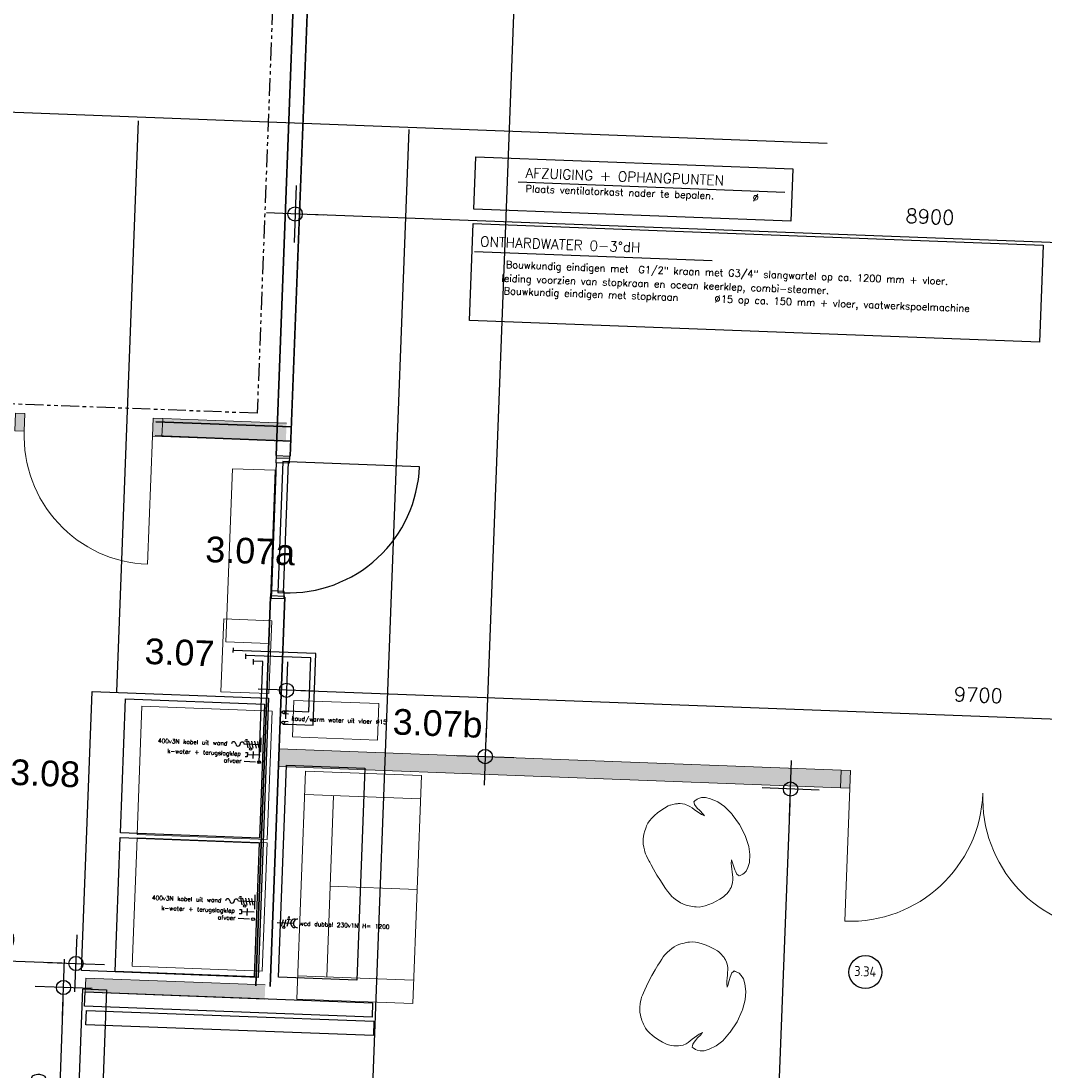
# Model space of a CAD drawing. Header units: millimetres. Extents: x 119024465 to 119292677, y 483022511 to 483148062.
# Tile 136 of 162: x 119230181 to 119237355, y 483058346 to 483065709. Entities that reach past the tile are written whole.
import ezdxf

# ---------------------------------------------------------------- set-up
doc = ezdxf.new("R2010")
doc.units = ezdxf.units.MM
doc.header["$LTSCALE"] = 100
for name, pattern in [('B0703', [468.700004, 312.5, -156.200004]), ('CONTINUA', [0]), ('PHANTOM', [2.5, 1.25, -0.25, 0.25, -0.25, 0.25, -0.25])]:
    doc.linetypes.add(name, pattern=pattern)
doc.layers.get('Defpoints').update_dxf_attribs({"linetype": 'CONTINUOUS'})
doc.layers.add('(22) Binnenwanden', color=1, linetype='CONTINUOUS', lineweight=0)
for name, color, linetype in [('01---0-_MAATVOERING', 1, 'CONTINUOUS'), ('02---0-_2MMTEKST', 2, 'CONTINUOUS'), ('04---0-_5MMTEKST', 4, 'CONTINUOUS'), ('12', 4, 'CONTINUOUS'), ('200-2D', 1, 'CONTINUOUS'), ('200-3D', 1, 'CONTINUOUS'), ('204 tekst fdstp', 255, 'CONTINUOUS'), ('2D_PLAN', 7, 'CONTINUOUS'), ('450-2D', 6, 'CONTINUA'), ('63---0--LICHTINST', 7, 'CONTINUOUS'), ('AL31----', 5, 'CONTINUOUS'), ('fdstp techniek', 254, 'CONTINUOUS'), ('INS', 7, 'CONTINUOUS'), ('LAYER22', 12, 'CONTINUOUS'), ('LAYER32', 7, 'CONTINUOUS'), ('M-119--MATEN', 1, 'CONTINUOUS'), ('New_0', 7, 'CONTINUOUS'), ('New_22 Binnenwanden', 7, 'CONTINUOUS'), ('New_22 Binnenwanden Deuren', 7, 'CONTINUOUS'), ('New_22 Binnenwanden Doorsnede-arcering', 7, 'CONTINUOUS'), ('New_82 Losse inrichting.LOSSE INRICHTING', 7, 'CONTINUOUS')]:
    doc.layers.add(name, color=color, linetype=linetype)
doc.styles.add('BURO-012', font='iso.shx', dxfattribs={"height": 1.2})
doc.styles.add('fdstp-1-30', font='txt.shx', dxfattribs={"height": 30, "bigfont": 'gbcbig.shx'})
doc.styles.add('GENERATED_STYLE_1', font='arial.ttf')
doc.styles.add('ROMANS', font='ROMANS.SHX')
doc.dimstyles.new('DIM-100', dxfattribs={"dimscale": 100, "dimtxt": 1, "dimasz": 1, "dimexe": 3, "dimexo": 3, "dimgap": 1, "dimtad": 1, "dimdec": 0, "dimrnd": 1, "dimzin": 0, "dimdsep": 46, "dimtxsty": 'ROMANS', "dimblk1": 'DOT1', "dimblk2": 'DOT1', "dimsah": 1, "dimcen": -3, "dimdle": 1, "dimse1": 1, "dimse2": 1, "dimclrd": 1, "dimclre": 1, "dimclrt": 2, "dimadec": 0, "dimazin": 0, "dimtfac": 0.75, "dimtdec": 0, "dimtix": 1, "dimtmove": 1, "dimatfit": 3, "dimldrblk": 'DOT1', "dimfxl": 1, "dimtvp": 1, "dimtolj": 1, "dimtzin": 0, "dimarcsym": 0})

# ---------------------------------------------------------------- blocks, each defined once
blk = doc.blocks.new('32-PPRAS')
at = {"layer": 'LAYER32', "color": 2, "linetype": 'Continuous'}
blk.add_lwpolyline([(0, 90), (-50, 90), (-50, 0), (0, 0)], close=True, dxfattribs=at)
blk = doc.blocks.new('32-PPLAS')
at = {"layer": 'LAYER32', "color": 2, "linetype": 'Continuous'}
blk.add_lwpolyline([(0, 90), (50, 90), (50, 0), (0, 0)], close=True, dxfattribs=at)
blk = doc.blocks.new('deur90')
at = {"layer": 'LAYER22', "color": 2, "linetype": 'Continuous'}
for points in [[(-227.4, 1169.9), (-327.4, 1169.9)], [(-327.4, 199.9), (-227.4, 199.9)]]:
    blk.add_lwpolyline(points, dxfattribs=at)
at = {"layer": 'LAYER32', "color": 1, "linetype": 'Continuous'}
blk.add_lwpolyline([(-317.4, 225.4, -0.414214), (-1236.8, 1144.9), (-317.4, 1144.9)], format="xyb", dxfattribs=at)
for points in [[(-317.4, 224.9), (-317.4, 1144.9), (-277.4, 1144.9), (-277.4, 224.9), (-317.4, 224.9), (-317.4, 1144.9)], [(-232.4, 1134.9), (-232.4, 234.9)]]:
    blk.add_lwpolyline(points, dxfattribs=at)
at = {"layer": 'LAYER32', "yscale": -1, "rotation": 270.0000006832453}
for name, p in [('32-PPLAS', (-232.4, 1184.9)), ('32-PPRAS', (-232.4, 184.9))]:
    blk.add_blockref(name, p, dxfattribs=at)
blk = doc.blocks.new('water k-w vloer L')
at = {"layer": '01---0-_MAATVOERING'}
for centre in [(4.3, 38.9), (4.3, -34.6)]:
    blk.add_circle(centre, 9.98, dxfattribs=at)
at = {"layer": 'INS', "color": 4}
for p, q in [((4.3, 48.9), (39.2, 48.9)), ((4.3, 29), (39.2, 29)), ((4.3, -24.6), (39.2, -24.6)), ((4.3, -44.5), (39.2, -44.5))]:
    blk.add_line(p, q, dxfattribs=at)
at = {"layer": 'fdstp techniek', "insert": (62.3, 12.1), "char_height": 30, "width": 853.531, "attachment_point": 1, "style": 'fdstp-1-30'}
blk.add_mtext('koud/warm water uit vloer %%C15', dxfattribs=at)
blk = doc.blocks.new('steamer R')
at = {"layer": '01---0-_MAATVOERING'}
blk.add_line((1.1, 92.1), (1.1, -7.7), dxfattribs=at)
at = {"layer": '04---0-_5MMTEKST'}
for p, q in [((1.1, 42), (-113.7, 42)), ((0.6, -29.8), (-89.2, -29.8))]:
    blk.add_line(p, q, dxfattribs=at)
for points in [[(-104.2, -14.8), (-89.2, -14.8), (-89.2, -44.8), (-104.2, -44.8)], [(-49.3, -4.9), (-49.3, -54.8)]]:
    blk.add_lwpolyline(points, dxfattribs=at)
blk.add_circle((-5.8, -79.3), 9.98, dxfattribs=at)
at = {"layer": 'fdstp techniek'}
blk.add_line((-31.3, -79.5), (-110.6, -79.5), dxfattribs=at)
at = {"layer": 'INS'}
for p, q in [((-107, 76.1), (-93.4, 76.1)), ((-112.7, 66.1), (-87.7, 66.1)), ((-100.2, 66.1), (-87.3, 17.9)), ((-69.8, 17.9), (-82.7, 66.1)), ((-49.9, 17.9), (-62.8, 66.1)), ((-42.8, 66.1), (-29.9, 17.9)), ((-22.8, 66.1), (-9.9, 17.9))]:
    blk.add_line(p, q, dxfattribs=at)
blk.add_circle((-67.9, 10.7), 7.49, dxfattribs=at)
at = {"layer": 'INS', "color": 4}
for centre, start, end in [((-188.6, 42), 0, 180), ((-158.6, 42), 180, 0), ((-128.7, 42), 0, 180)]:
    blk.add_arc(centre, 15, start, end, dxfattribs=at)
at = {"layer": 'fdstp techniek', "char_height": 30, "attachment_point": 3, "style": 'fdstp-1-30'}
for s, insert, width in [('400v3N kabel uit wand', (-232.4, 59.5), 590.251), ('k-water + terugslagklep', (-135.9, -10.1), 684.267), ('afvoer', (-128.6, -60.7), 366.25)]:
    blk.add_mtext(s, dxfattribs=dict(at, insert=insert, width=width))
blk = doc.blocks.new('DOT1')
at = {"layer": 'M-119--MATEN', "linetype": 'ByBlock'}
for p, q in [((0, -2), (0, 2)), ((-2, 0), (2, 0))]:
    blk.add_line(p, q, dxfattribs=at)
blk.add_circle((0, 0), 0.5, dxfattribs=at)
blk = doc.blocks.new('*D431')
at = {"layer": '12', "color": 1, "lineweight": -2, "transparency": 16777216}
blk.add_line((119230475.2, 483058830.9), (119230424, 483057481.9), dxfattribs=at)
at = {"layer": 'Defpoints', "color": 0, "transparency": 16777216}
for p in [(119230622.3, 483058925.4), (119230420.3, 483057381.9), (119230563.6, 483057376.5)]:
    blk.add_point(p, dxfattribs=at)
at = {"layer": '12', "color": 1, "lineweight": -2, "transparency": 16777216, "xscale": 100, "yscale": 100, "zscale": 100}
for p, rotation in [((119230479, 483058930.8), 87.82789999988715), ((119230420.3, 483057381.9), 267.8278999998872)]:
    blk.add_blockref('DOT1', p, dxfattribs=dict(at, rotation=rotation))
at = {"layer": '12', "color": 2, "transparency": 16777216, "insert": (119230299.7, 483058162.1), "char_height": 100, "attachment_point": 5, "rotation": 87.8279, "style": 'ROMANS'}
blk.add_mtext('\\A1;1550', dxfattribs=at)
blk = doc.blocks.new('*D432')
at = {"layer": '12', "color": 1, "lineweight": -2, "transparency": 16777216}
blk.add_line((119229466.9, 483059141.2), (119230466.1, 483059103.3), dxfattribs=at)
at = {"layer": 'Defpoints', "color": 0, "transparency": 16777216}
for p in [(119229372.7, 483059297.7), (119230571.9, 483059252.3), (119230566.1, 483059099.5)]:
    blk.add_point(p, dxfattribs=at)
at = {"layer": '12', "color": 1, "lineweight": -2, "transparency": 16777216, "xscale": 100, "yscale": 100, "zscale": 100}
for p, rotation in [((119229366.9, 483059145), 177.8278999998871), ((119230566.1, 483059099.5), 357.8278999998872)]:
    blk.add_blockref('DOT1', p, dxfattribs=dict(at, rotation=rotation))
at = {"layer": '12', "color": 2, "transparency": 16777216, "insert": (119229972.2, 483059272.1), "char_height": 100, "attachment_point": 5, "rotation": 357.8279, "style": 'ROMANS'}
blk.add_mtext('\\A1;1200', dxfattribs=at)
blk = doc.blocks.new('2WCD220')
at = {"layer": '04---0-_5MMTEKST'}
blk.add_line((0, 0), (0, 230), dxfattribs=at)
for centre in [(0, 290), (0, 250)]:
    blk.add_arc(centre, 60, 180, 0, dxfattribs=at)
at = {"layer": '63---0--LICHTINST'}
for p, q in [((-88, 170), (-88, 156)), ((-68, 176), (-68, 149)), ((-48, 188), (-48, 138)), ((-48, 163), (48, 137)), ((48, 102), (-48, 128)), ((48, 62), (-48, 88))]:
    blk.add_line(p, q, dxfattribs=at)
blk.add_circle((63, 98), 15, dxfattribs=at)
blk = doc.blocks.new('wcd dubbel 230v L')
at = {"layer": '02---0-_2MMTEKST', "xscale": 0.4990940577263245, "yscale": 0.4990940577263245, "zscale": 0.4990940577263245, "rotation": 270}
blk.add_blockref('2WCD220', (-51.1, -0.6), dxfattribs=at)
at = {"layer": 'fdstp techniek', "insert": (107.8, 14.5), "char_height": 30, "width": 740.354, "attachment_point": 1, "style": 'fdstp-1-30'}
blk.add_mtext('wcd dubbel 230v1N H= 1200', dxfattribs=at)
blk = doc.blocks.new('*D450')
at = {"layer": '12', "color": 1, "lineweight": -2, "transparency": 16777216}
blk.add_line((119235337.1, 483053977.2), (119235574, 483060222.7), dxfattribs=at)
at = {"layer": 'Defpoints', "color": 0, "transparency": 16777216}
for p in [(119235577.8, 483060322.6), (119235584.8, 483060322.3), (119235340.3, 483053877)]:
    blk.add_point(p, dxfattribs=at)
at = {"layer": '12', "color": 1, "lineweight": -2, "transparency": 16777216, "xscale": 100, "yscale": 100, "zscale": 100}
for p, rotation in [((119235577.8, 483060322.6), 87.82789999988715), ((119235333.3, 483053877.2), 267.8278999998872)]:
    blk.add_blockref('DOT1', p, dxfattribs=dict(at, rotation=rotation))
at = {"layer": '12', "color": 2, "transparency": 16777216, "insert": (119235305.7, 483057105.6), "char_height": 100, "attachment_point": 5, "rotation": 87.8279, "style": 'ROMANS'}
blk.add_mtext('\\A1;6450', dxfattribs=at)
blk = doc.blocks.new('*D451')
at = {"layer": '12', "color": 1, "lineweight": -2, "transparency": 16777216}
blk.add_line((119241635.9, 483060651.8), (119232142.7, 483061011.8), dxfattribs=at)
at = {"layer": 'Defpoints', "color": 0, "transparency": 16777216}
for p in [(119232045.7, 483061093.9), (119232042.8, 483061015.6), (119241738.8, 483060726.2)]:
    blk.add_point(p, dxfattribs=at)
at = {"layer": '12', "color": 1, "lineweight": -2, "transparency": 16777216, "xscale": 100, "yscale": 100, "zscale": 100}
for p, rotation in [((119232042.8, 483061015.6), 177.8278999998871), ((119241735.8, 483060648), 357.8278999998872)]:
    blk.add_blockref('DOT1', p, dxfattribs=dict(at, rotation=rotation))
at = {"layer": '12', "color": 2, "transparency": 16777216, "insert": (119236895, 483060981.7), "char_height": 100, "attachment_point": 5, "rotation": 357.8279, "style": 'ROMANS'}
blk.add_mtext('\\A1;9700', dxfattribs=at)
blk = doc.blocks.new('*D452')
at = {"layer": '12', "color": 1, "lineweight": -2, "transparency": 16777216}
blk.add_line((119233953.7, 483074190.6), (119233440.2, 483060650.5), dxfattribs=at)
at = {"layer": 'Defpoints', "color": 0, "transparency": 16777216}
for p in [(119232543, 483074344.2), (119232021.9, 483060604.2), (119233436.4, 483060550.5)]:
    blk.add_point(p, dxfattribs=at)
at = {"layer": '12', "color": 1, "lineweight": -2, "transparency": 16777216, "xscale": 100, "yscale": 100, "zscale": 100}
for p, rotation in [((119233957.5, 483074290.5), 87.82789999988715), ((119233436.4, 483060550.5), 267.8278999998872)]:
    blk.add_blockref('DOT1', p, dxfattribs=dict(at, rotation=rotation))
at = {"layer": '12', "color": 2, "transparency": 16777216, "insert": (119233547, 483067426.2), "char_height": 100, "attachment_point": 5, "rotation": 87.8279, "style": 'ROMANS'}
blk.add_mtext('\\A1;13750', dxfattribs=at)
blk = doc.blocks.new('tekst onthard water')
at = {"layer": '04---0-_5MMTEKST'}
blk.add_line((-132.2, 54.3), (1535.5, 54.3), dxfattribs=at)
at = {"layer": '02---0-_2MMTEKST', "linetype": 'Continuous', "style": 'ROMANS'}
blk.add_text('ONTHARDWATER 0-3°dH', height=70, dxfattribs=at).set_placement((-94.9, 90.6))
at = {"layer": 'fdstp techniek', "linetype": 'Continuous', "ltscale": 20, "style": 'ROMANS'}
for s, p in [(' Bouwkundig eindigen met  G1/2" kraan met G3/4" slangwartel op ca. 1200 mm + vloer.', (57.9, -54.1)), ('    leiding voorzien van stopkraan en ocean keerklep, combi-steamer.', (-84.9, -150.7)), ('  Bouwkundig eindigen met stopkraan ', (15.1, -239.1)), ('∅', (1562.7, -239.1)), ('15 op ca. 150 mm + vloer, vaatwerkspoelmachine', (1607.9, -239.1))]:
    blk.add_text(s, height=50, dxfattribs=at).set_placement(p)
blk = doc.blocks.new('*D465')
at = {"layer": '204 tekst fdstp', "color": 1, "lineweight": -2, "transparency": 16777216}
blk.add_line((119240897, 483064021.6), (119232203.3, 483064351.4), dxfattribs=at)
at = {"layer": 'Defpoints', "color": 0, "transparency": 16777216}
for p in [(119232105.1, 483064401.6), (119232103.3, 483064355.2), (119240998.7, 483064064.2)]:
    blk.add_point(p, dxfattribs=at)
at = {"layer": '204 tekst fdstp', "color": 1, "lineweight": -2, "transparency": 16777216, "xscale": 100, "yscale": 100, "zscale": 100}
for p, rotation in [((119232103.3, 483064355.2), 177.8278999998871), ((119240996.9, 483064017.9), 357.8278999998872)]:
    blk.add_blockref('DOT1', p, dxfattribs=dict(at, rotation=rotation))
at = {"layer": '204 tekst fdstp', "color": 2, "transparency": 16777216, "insert": (119236555.8, 483064336.4), "char_height": 100, "attachment_point": 5, "rotation": 357.8279, "style": 'ROMANS'}
blk.add_mtext('\\A1;8900', dxfattribs=at)
blk = doc.blocks.new('Kubus 23[11]_1', base_point=(-6719.5, 41393.8))
at = {"layer": 'New_82 Losse inrichting.LOSSE INRICHTING', "color": 2, "linetype": 'B0703', "lineweight": 0, "flags": 128}
blk.add_lwpolyline([(-6419.5, 40179.3), (-6419.5, 41393.8), (-6719.5, 41393.8), (-6719.5, 40179.3)], close=True, dxfattribs=at)
blk = doc.blocks.new('Wall_3_1', base_point=(-7612.8, 37735.5))
at = {"layer": 'New_22 Binnenwanden Doorsnede-arcering', "linetype": 'Continuous', "lineweight": 0, "true_color": 0x000000}
blk.add_hatch(color=18, dxfattribs=at).paths.add_polyline_path([(-6353.1, 37785.6), (-7612.8, 37785.5), (-7612.8, 37685.5), (-6353.1, 37685.6)])
at = {"layer": 'New_22 Binnenwanden', "color": 2, "linetype": 'Continuous', "lineweight": 0, "flags": 128}
for points in [[(-6353.1, 37785.6), (-7612.8, 37785.5)], [(-7612.8, 37685.5), (-7612.8, 37785.5)], [(-7612.8, 37685.5), (-6353.1, 37685.6)]]:
    blk.add_lwpolyline(points, dxfattribs=at)
blk = doc.blocks.new('D2 24[31]_1')
at = {"layer": 'New_22 Binnenwanden Doorsnede-arcering', "linetype": 'Continuous', "lineweight": 0, "true_color": 0x000000}
for points in [[(-2284.3, 39318.2), (-2217.3, 39318.2), (-2217.3, 39443.2), (-2284.3, 39443.2)], [(-284.3, 39443.2), (-351.3, 39443.2), (-351.3, 39318.2), (-284.3, 39318.2)]]:
    blk.add_hatch(color=18, dxfattribs=at).paths.add_polyline_path(points)
at = {"layer": 'New_22 Binnenwanden Deuren', "color": 1, "linetype": 'Continuous', "lineweight": 0}
for p, q in [((-2217.3, 39443.2), (-2284.3, 39443.2)), ((-2284.3, 39443.2), (-2284.3, 39318.2)), ((-2217.3, 39318.2), (-2217.3, 39443.2)), ((-284.3, 39443.2), (-351.3, 39443.2)), ((-351.3, 39443.2), (-351.3, 39318.2)), ((-284.3, 39318.2), (-284.3, 39443.2)), ((-2284.3, 39318.2), (-2217.3, 39318.2)), ((-2217.3, 39318.2), (-2217.3, 38385.2)), ((-351.3, 39318.2), (-284.3, 39318.2)), ((-351.3, 39318.2), (-351.3, 38385.2))]:
    blk.add_line(p, q, dxfattribs=at)
at = {"layer": 'New_22 Binnenwanden Deuren', "color": 2, "linetype": 'Continuous', "lineweight": 0}
for p, q in [((-2284.3, 39318.2), (-2284.3, 39443.2)), ((-2284.3, 39318.2), (-2284.3, 39443.2)), ((-284.3, 39318.2), (-284.3, 39443.2)), ((-284.3, 39318.2), (-284.3, 39443.2))]:
    blk.add_line(p, q, dxfattribs=at)
at = {"layer": 'New_22 Binnenwanden Deuren', "color": 9, "linetype": 'Continuous', "lineweight": 0}
for centre, start, end in [((-2217.3, 39318.2), 270, 0), ((-351.3, 39318.2), 180, 270)]:
    blk.add_arc(centre, 933, start, end, dxfattribs=at)
blk = doc.blocks.new('Wall_73_1', base_point=(-6290.6, 39380.7))
at = {"layer": 'New_22 Binnenwanden Doorsnede-arcering', "linetype": 'Continuous', "lineweight": 0, "true_color": 0x000000}
for points in [[(-6228.1, 39318.2), (-2284.3, 39318.2), (-2284.3, 39443.2), (-6228.1, 39443.2)], [(-284.3, 39318.2), (2559.4, 39318.2), (2559.4, 39443.2), (-284.3, 39443.2)]]:
    blk.add_hatch(color=18, dxfattribs=at).paths.add_polyline_path(points)
at = {"layer": 'New_22 Binnenwanden', "color": 2, "linetype": 'Continuous', "lineweight": 0}
for p, q in [((-2284.3, 39318.2), (-2284.3, 39443.2)), ((-284.3, 39318.2), (-284.3, 39443.2))]:
    blk.add_line(p, q, dxfattribs=at)
at = {"layer": 'New_22 Binnenwanden', "color": 2, "linetype": 'Continuous', "lineweight": 0, "flags": 128}
for points in [[(-2284.3, 39443.2), (-6228.1, 39443.2)], [(2559.4, 39443.2), (-284.3, 39443.2)], [(2559.4, 39318.2), (2559.4, 39443.2)], [(-6228.1, 39318.2), (-2284.3, 39318.2)], [(-284.3, 39318.2), (2559.4, 39318.2)]]:
    blk.add_lwpolyline(points, dxfattribs=at)
at = {"layer": 'New_22 Binnenwanden Deuren', "color": 9, "linetype": 'Continuous', "lineweight": 0}
blk.add_blockref('D2 24[31]_1', (0, 0), dxfattribs=at)
blk = doc.blocks.new('D1 24[34]_1')
at = {"layer": 'New_22 Binnenwanden Doorsnede-arcering', "linetype": 'Continuous', "lineweight": 0, "true_color": 0x000000}
for points in [[(-8256.6, 41726), (-8256.6, 41601), (-8189.6, 41601), (-8189.6, 41726)], [(-7222.6, 41601), (-7222.6, 41726), (-7289.6, 41726), (-7289.6, 41601)]]:
    blk.add_hatch(color=18, dxfattribs=at).paths.add_polyline_path(points)
at = {"layer": 'New_22 Binnenwanden Deuren', "color": 1, "linetype": 'Continuous', "lineweight": 0}
for p, q in [((-8256.6, 41726), (-8189.6, 41726)), ((-8256.6, 41601), (-8256.6, 41726)), ((-8189.6, 41726), (-8189.6, 41601)), ((-7289.6, 41601), (-7289.6, 41726)), ((-7289.6, 41726), (-7222.6, 41726)), ((-7222.6, 41726), (-7222.6, 41601)), ((-8189.6, 41601), (-8256.6, 41601)), ((-7222.6, 41601), (-7289.6, 41601)), ((-7289.6, 41601), (-7289.6, 40701))]:
    blk.add_line(p, q, dxfattribs=at)
at = {"layer": 'New_22 Binnenwanden Deuren', "color": 2, "linetype": 'Continuous', "lineweight": 0}
for p, q in [((-8256.6, 41601), (-8256.6, 41726)), ((-8256.6, 41601), (-8256.6, 41726)), ((-7222.6, 41601), (-7222.6, 41726)), ((-7222.6, 41601), (-7222.6, 41726))]:
    blk.add_line(p, q, dxfattribs=at)
at = {"layer": 'New_22 Binnenwanden Deuren', "color": 9, "linetype": 'Continuous', "lineweight": 0}
blk.add_arc((-7289.6, 41601), 900, 180, 270, dxfattribs=at)
blk = doc.blocks.new('Wall_74_1', base_point=(-6290.6, 41663.5))
at = {"layer": 'New_22 Binnenwanden Doorsnede-arcering', "linetype": 'Continuous', "lineweight": 0, "true_color": 0x000000}
blk.add_hatch(color=18, dxfattribs=at).paths.add_polyline_path([(-7222.6, 41601), (-6353.1, 41601), (-6353.1, 41726), (-7222.6, 41726)])
at = {"layer": 'New_22 Binnenwanden', "color": 2, "linetype": 'Continuous', "lineweight": 0}
blk.add_line((-7222.6, 41601), (-7222.6, 41726), dxfattribs=at)
at = {"layer": 'New_22 Binnenwanden', "color": 2, "linetype": 'Continuous', "lineweight": 0, "flags": 128}
for points in [[(-6353.1, 41726), (-7222.6, 41726)], [(-7222.6, 41601), (-6353.1, 41601)]]:
    blk.add_lwpolyline(points, dxfattribs=at)
at = {"layer": 'New_22 Binnenwanden Deuren', "color": 9, "linetype": 'Continuous', "lineweight": 0}
blk.add_blockref('D1 24[34]_1', (0, 0), dxfattribs=at)
blk = doc.blocks.new('Kubus 23[65]_1', base_point=(-7291.1, 37881.3))
at = {"layer": 'New_82 Losse inrichting.LOSSE INRICHTING', "color": 2, "linetype": 'Continuous', "lineweight": 0, "flags": 128}
blk.add_lwpolyline([(-6378.1, 38781.3), (-7291.1, 38781.3), (-7291.1, 37881.3), (-6378.1, 37881.3)], close=True, dxfattribs=at)
blk = doc.blocks.new('Kubus 23[66]_1', base_point=(-7291.1, 38805.6))
at = {"layer": 'New_82 Losse inrichting.LOSSE INRICHTING', "color": 2, "linetype": 'Continuous', "lineweight": 0, "flags": 128}
blk.add_lwpolyline([(-6378.1, 39705.6), (-7291.1, 39705.6), (-7291.1, 38805.6), (-6378.1, 38805.6)], close=True, dxfattribs=at)
blk = doc.blocks.new('Bankstel 2-zits 23 KM[89]_1', base_point=(-5314.5, 38493.3))
at = {"layer": 'New_82 Losse inrichting.LOSSE INRICHTING', "color": 2, "linetype": 'Continuous', "lineweight": 0}
for p, q in [((-5314.5, 39293.3), (-6127.3, 39293.3)), ((-6127.3, 39293.3), (-6127.3, 37693.3)), ((-5314.5, 37693.3), (-5314.5, 39293.3)), ((-6127.3, 39129.2), (-5314.5, 39129.2)), ((-5924.1, 37857.4), (-5924.1, 39129.2)), ((-5314.5, 38493.3), (-5924.1, 38493.3)), ((-6127.3, 37857.4), (-5314.5, 37857.4)), ((-6127.3, 37693.3), (-5314.5, 37693.3))]:
    blk.add_line(p, q, dxfattribs=at)
blk = doc.blocks.new('Designstoel 13 23[90]_1', base_point=(-3354.2, 38846.2))
at = {"layer": 'New_82 Losse inrichting.LOSSE INRICHTING', "color": 2, "linetype": 'Continuous', "lineweight": 0, "flags": 128}
blk.add_lwpolyline([(-3322.6, 39088.1), (-3341.1, 39096.1), (-3359, 39105.9), (-3376.3, 39116.7), (-3393, 39127.8), (-3409.1, 39138.5), (-3424.7, 39147.9), (-3439.7, 39155.3), (-3451.9, 39159.1), (-3461.3, 39162.5), (-3476.9, 39165.5), (-3494.5, 39166), (-3506.5, 39165.2), (-3513.1, 39164.5), (-3525.7, 39162.8), (-3544.5, 39158.5), (-3561.8, 39152.7), (-3565.2, 39151.2), (-3576.3, 39146), (-3602.1, 39130), (-3626.2, 39113.1), (-3649.4, 39094.6), (-3670.6, 39075.1), (-3688, 39056.7), (-3703.6, 39037.8), (-3715.4, 39019.5), (-3722.6, 39002.2), (-3726.2, 38991.1), (-3730.2, 38978.6), (-3734, 38964.8), (-3739.2, 38941.8), (-3741.9, 38926.2), (-3743.4, 38909.2), (-3743.2, 38890.9), (-3740.9, 38871.2), (-3736.3, 38850), (-3731.9, 38832.8), (-3727.6, 38818.1), (-3722.6, 38804.4), (-3716.1, 38790.2), (-3707.5, 38774.1), (-3696.1, 38754.4), (-3691.3, 38746.5), (-3681.6, 38729.7), (-3662.7, 38698.5), (-3638.5, 38659.3), (-3611.8, 38621.5), (-3590.3, 38591.7), (-3572.8, 38567.9), (-3559.1, 38549.6), (-3547.5, 38535.3), (-3537, 38523.8), (-3526.3, 38513.8), (-3514.5, 38504.1), (-3500.4, 38493.3), (-3482.4, 38480.9), (-3465, 38471.1), (-3448.2, 38463.7), (-3432, 38458.2), (-3416.6, 38454.5), (-3404, 38452.3), (-3392.1, 38450), (-3377.7, 38448), (-3364.5, 38446.8), (-3353, 38446.1), (-3334, 38446.3), (-3312.5, 38450.1), (-3290, 38456.6), (-3265.1, 38465.6), (-3239.6, 38477.5), (-3214.3, 38491.5), (-3189.8, 38507), (-3165.2, 38524.4), (-3153.3, 38535.1), (-3141.3, 38548.8), (-3130, 38564.5), (-3123.5, 38575.6), (-3120.3, 38581.3), (-3114.9, 38592.1), (-3108.6, 38608.6), (-3105.3, 38624.1), (-3103.5, 38646.9), (-3104.4, 38663.6), (-3106.9, 38681.6), (-3110.4, 38700.6), (-3114.1, 38720.3), (-3117.3, 38740.4), (-3119.3, 38760.7), (-3119.4, 38780.9), (-3118.9, 38784.6), (-3116.6, 38779.5), (-3110.6, 38764.4), (-3101.3, 38738.2), (-3092.4, 38715.3), (-3086.3, 38703.1), (-3078.4, 38686.6), (-3068.6, 38679.7), (-3061.4, 38674.7), (-3053.4, 38678.3), (-3036.7, 38687.4), (-3026.7, 38694.3), (-3013.6, 38710.4), (-3001.2, 38736.3), (-2993.1, 38772.5), (-2992.1, 38827.7), (-3001.9, 38884.1), (-3027.3, 38952.7), (-3030.2, 38958.7), (-3071.4, 39035.3), (-3125.8, 39103.4), (-3129.7, 39107.6), (-3182.8, 39157.7), (-3230.7, 39188.6), (-3281.3, 39208.3), (-3317.6, 39214.8), (-3346.2, 39213.4), (-3366.1, 39207.5), (-3376.2, 39200.8), (-3391.1, 39189), (-3397.6, 39183), (-3395.8, 39174.5), (-3393.3, 39162.8), (-3372.5, 39138.8), (-3354.9, 39121.7), (-3328.7, 39096.9), (-3319.3, 39087.2)], close=True, dxfattribs=at)
blk = doc.blocks.new('Designstoel 13 23[94]_1', base_point=(-3341.6, 37801.3))
at = {"layer": 'New_82 Losse inrichting.LOSSE INRICHTING', "color": 2, "linetype": 'Continuous', "lineweight": 0, "flags": 128}
blk.add_lwpolyline([(-3116.2, 37894.9), (-3118.6, 37914.9), (-3119, 37935.3), (-3118.3, 37955.7), (-3117, 37975.8), (-3115.9, 37995), (-3115.5, 38013.2), (-3116.6, 38029.9), (-3119.4, 38042.4), (-3121.2, 38052.3), (-3126.4, 38067.2), (-3134.7, 38082.7), (-3141.4, 38092.7), (-3145.3, 38098.1), (-3153.1, 38108.1), (-3166.2, 38122.3), (-3179.8, 38134.4), (-3182.9, 38136.6), (-3192.9, 38143.6), (-3219.7, 38158), (-3246.4, 38170.4), (-3274, 38181.2), (-3301.5, 38189.8), (-3326.2, 38195.7), (-3350.3, 38199.7), (-3372.1, 38200.8), (-3390.7, 38198.4), (-3402, 38196), (-3414.8, 38193.2), (-3428.8, 38189.5), (-3451.2, 38182.6), (-3466.2, 38177.1), (-3481.6, 38169.9), (-3497.3, 38160.6), (-3513.3, 38148.8), (-3529.2, 38134.2), (-3542, 38121.8), (-3552.5, 38110.7), (-3561.9, 38099.5), (-3571, 38086.8), (-3580.7, 38071.3), (-3592, 38051.5), (-3596.4, 38043.5), (-3606.1, 38026.6), (-3623.7, 37994.6), (-3645.5, 37954.1), (-3664.9, 37912.1), (-3680, 37878.6), (-3691.8, 37851.5), (-3700.8, 37830.5), (-3707.4, 37813.3), (-3712.1, 37798.4), (-3715.5, 37784.2), (-3718, 37769.1), (-3720.2, 37751.5), (-3722, 37729.7), (-3721.7, 37709.8), (-3719.8, 37691.5), (-3716.4, 37674.8), (-3712, 37659.5), (-3707.5, 37647.5), (-3703.6, 37636), (-3698.1, 37622.5), (-3692.6, 37610.6), (-3687.4, 37600.2), (-3677.7, 37583.9), (-3663.7, 37567.2), (-3646.9, 37551), (-3626.6, 37533.9), (-3603.5, 37517.8), (-3578.7, 37502.9), (-3553.1, 37489.4), (-3525.7, 37476.7), (-3510.5, 37471.8), (-3492.6, 37468.3), (-3473.4, 37466.3), (-3460.6, 37466.3), (-3454, 37466.3), (-3441.9, 37467.1), (-3424.5, 37469.8), (-3409.4, 37474.7), (-3388.8, 37484.5), (-3374.8, 37493.7), (-3360.5, 37504.9), (-3345.7, 37517.4), (-3330.5, 37530.5), (-3314.7, 37543.3), (-3298.1, 37555.2), (-3280.7, 37565.3), (-3277.2, 37566.8), (-3280.5, 37562.2), (-3290.5, 37549.5), (-3308.6, 37528.4), (-3324, 37509.2), (-3331.5, 37497.8), (-3341.8, 37482.7), (-3342.9, 37470.7), (-3343.6, 37462), (-3336.5, 37456.9), (-3320.3, 37447), (-3309.3, 37441.7), (-3288.8, 37438.5), (-3260.2, 37440.7), (-3224.8, 37451.8), (-3176.5, 37478.5), (-3132.6, 37515.2), (-3085.9, 37571.5), (-3082.1, 37577), (-3036.4, 37651), (-3004.6, 37732.1), (-3002.9, 37737.6), (-2986, 37808.7), (-2983.2, 37865.6), (-2991.5, 37919.2), (-3004, 37954), (-3019.5, 37978), (-3034.6, 37992.3), (-3045.5, 37997.7), (-3063.1, 38004.7), (-3071.5, 38007.3), (-3078, 38001.5), (-3086.9, 37993.5), (-3097.3, 37963.5), (-3103.3, 37939.7), (-3111.6, 37904.6), (-3115.4, 37891.7)], close=True, dxfattribs=at)
blk = doc.blocks.new('Kubus 24[142]_1', base_point=(-6741.8, 39826.9))
at = {"layer": 'New_82 Losse inrichting.LOSSE INRICHTING', "color": 2, "linetype": 'Continuous', "lineweight": 0, "flags": 128}
blk.add_lwpolyline([(-6404.7, 40338.9), (-6741.8, 40338.9), (-6741.8, 39826.9), (-6404.7, 39826.9)], close=True, dxfattribs=at)
blk = doc.blocks.new('Kubus 24[143]_1', base_point=(-6228.1, 39530.5))
at = {"layer": 'New_82 Losse inrichting.LOSSE INRICHTING', "color": 2, "linetype": 'Continuous', "lineweight": 0, "flags": 128}
blk.add_lwpolyline([(-5630.9, 39786.7), (-6228.1, 39786.7), (-6228.1, 39530.5), (-5630.9, 39530.5)], close=True, dxfattribs=at)

msp = doc.modelspace()

# ---------------------------------------------------------------- linework, layer by layer
at = {"layer": '(22) Binnenwanden', "lineweight": 30}
for p, q in [((119231969.2, 483062661.4), (119232146.7, 483067341.1)), ((119232069.1, 483062657.6), (119232246.6, 483067337.3)), ((119232078.6, 483062862.3), (119231126.2, 483062898.4)), ((119232074.8, 483062762.4), (119231122.5, 483062798.5)), ((119231828.1, 483058942.8), (119231931.6, 483061671.4)), ((119231928.1, 483058939.1), (119232031.6, 483061667.6))]:
    msp.add_line(p, q, dxfattribs=at)
at = {"layer": '04---0-_5MMTEKST'}
msp.add_line((119233666.7, 483064580.2), (119235537, 483064509.3), dxfattribs=at)
at = {"layer": '12'}
for p, q in [((119231667.9, 483061312.6), (119231666.7, 483061279.9)), ((119232248.9, 483061272.7), (119231669.8, 483061294.6)), ((119231755.5, 483061270.9), (119231754.2, 483061234.8)), ((119232213.3, 483061242.5), (119231754.6, 483061259.9)), ((119231809.4, 483061233.9), (119231808, 483061196.7)), ((119232199, 483060865.2), (119232213.3, 483061242.5)), ((119232229.8, 483060770.5), (119232248.9, 483061272.7)), ((119231877.6, 483061216.6), (119231810, 483061219.2)), ((119231850.8, 483060508), (119231877.6, 483061216.6)), ((119232057.4, 483060870.6), (119232199, 483060865.2)), ((119232053.8, 483060777.2), (119232229.8, 483060770.5))]:
    msp.add_line(p, q, dxfattribs=at)
for points in [[(119230913.3, 483060955), (119231888.1, 483060918.1), (119231852.4, 483059978.2), (119230877.6, 483060015.2)], [(119230876.4, 483059982.6), (119231851.2, 483059945.6), (119231815.5, 483059005.8), (119230840.7, 483059042.8)]]:
    msp.add_lwpolyline(points, close=True, dxfattribs=at)
at = {"layer": '200-2D'}
msp.add_lwpolyline([(119232042, 483060490.1), (119232592.5, 483060469.2), (119232536.2, 483058983.1), (119231985.6, 483059004)], close=True, dxfattribs=at)
at = {"layer": '204 tekst fdstp'}
for points in [[(119233352.1, 483064288.5), (119237350.6, 483064136.8), (119237324.9, 483063457.4), (119233326.3, 483063609.1)], [(119230614.2, 483058921.9), (119230780.5, 483058915.6), (119230635.8, 483055100.4), (119230469.5, 483055106.7)], [(119230630.7, 483058899.7), (119232647, 483058823.2), (119232643.2, 483058723.1), (119230627, 483058799.6)], [(119230640.2, 483058770.5), (119232656.4, 483058694), (119232652.6, 483058593.9), (119230636.4, 483058670.4)]]:
    msp.add_lwpolyline(points, close=True, dxfattribs=at)
msp.add_circle((119236102.6, 483059039.1), 115.6, dxfattribs=at)
at = {"layer": '450-2D'}
for p, q in [((119218439.6, 483065512.3), (119235833.7, 483064852.5)), ((119230852.9, 483061005), (119231004.8, 483065008.4)), ((119232616.6, 483057406.3), (119232902.6, 483064947.2))]:
    msp.add_line(p, q, dxfattribs=at)
for points in [[(119233370, 483064756.6), (119235593.4, 483064672.2), (119235579.5, 483064304.9), (119233356, 483064389.2)], [(119230679.7, 483061006.8), (119231917.4, 483060959.9), (119231843.1, 483059002.2), (119230605.5, 483059049.2)]]:
    msp.add_lwpolyline(points, close=True, dxfattribs=at)
at = {"layer": 'AL31----', "linetype": 'PHANTOM'}
msp.add_lwpolyline([(119226553.5, 483069264.4), (119232068.4, 483069055.2), (119231837.1, 483062957.6), (119226322.2, 483063166.8)], close=True, dxfattribs=at)

# ---------------------------------------------------------------- block references
at = {"layer": '12', "rotation": 357.8278999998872}
for name, p in [('steamer R', (119231858.8, 483060590.2)), ('steamer R', (119231817, 483059489.2)), ('wcd dubbel 230v L', (119232027.7, 483059384.7))]:
    msp.add_blockref(name, p, dxfattribs=at)
at = {"layer": '200-3D', "xscale": -1, "rotation": 357.8279000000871}
msp.add_blockref('deur90', (119231696.2, 483061486), dxfattribs=at)
at = {"layer": '204 tekst fdstp', "rotation": 357.8278999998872}
msp.add_blockref('tekst onthard water', (119233490.7, 483064034), dxfattribs=at)
at = {"layer": '2D_PLAN', "rotation": 357.8279000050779}
msp.add_blockref('water k-w vloer L', (119232016.3, 483060823.2), dxfattribs=at)
at = {"layer": 'New_22 Binnenwanden', "color": 2, "lineweight": 0, "rotation": 357.8278999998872}
for name, p in [('Wall_74_1', (119232103.3, 483062822.6)), ('Wall_73_1', (119231926.2, 483060544.9)), ('Wall_3_1', (119230633.1, 483058947.4))]:
    msp.add_blockref(name, p, dxfattribs=at)
at = {"layer": 'New_82 Losse inrichting.LOSSE INRICHTING', "color": 2, "linetype": 'B0703', "lineweight": 0, "rotation": 357.8278999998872}
msp.add_blockref('Kubus 23[11]_1', (119231664.5, 483062569.3), dxfattribs=at)
at = {"layer": 'New_82 Losse inrichting.LOSSE INRICHTING', "color": 2, "linetype": 'Continuous', "lineweight": 0, "rotation": 357.8278999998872}
for name, p in [('Kubus 24[142]_1', (119231582.8, 483061004.4)), ('Kubus 24[143]_1', (119232084.9, 483060688.7)), ('Kubus 23[66]_1', (119230995.2, 483060004.6)), ('Bankstel 2-zits 23 KM[89]_1', (119232958.6, 483059617.6)), ('Designstoel 13 23[90]_1', (119234930.8, 483059895.9)), ('Kubus 23[65]_1', (119230960.2, 483059081)), ('Designstoel 13 23[94]_1', (119234903.8, 483058851.4))]:
    msp.add_blockref(name, p, dxfattribs=at)

# ---------------------------------------------------------------- texts
at = {"layer": '02---0-_2MMTEKST', "linetype": 'Continuous', "style": 'ROMANS'}
msp.add_text('AFZUIGING + OPHANGPUNTEN', height=70, rotation=357.8279, dxfattribs=at).set_placement((119233718.3, 483064608.6))
at = {"layer": '204 tekst fdstp', "insert": (119236026.1, 483059082.3), "char_height": 70, "attachment_point": 1, "rotation": 357.8279, "style": 'BURO-012'}
msp.add_mtext_dynamic_manual_height_columns('3.34', width=500.617, gutter_width=6, heights=[0], dxfattribs=at)
at = {"layer": 'fdstp techniek', "linetype": 'Continuous', "ltscale": 20, "style": 'ROMANS'}
for s, p in [('    Plaats ventilatorkast nader te bepalen.', (119233570, 483064514)), ('∅', (119235311, 483064444.9))]:
    msp.add_text(s, height=50, rotation=357.8279, dxfattribs=at).set_placement(p)
at = {"layer": 'New_0', "color": 5, "linetype": 'Continuous', "lineweight": 0, "char_height": 180, "attachment_point": 8, "rotation": 357.8279, "style": 'GENERATED_STYLE_1'}
for s, insert in [('\\A1;3.07a', (119231785.5, 483061900.6)), ('\\A1;3.07', (119231289.4, 483061188.8)), ('\\A1;3.07b', (119233099.6, 483060691.4)), ('\\A1;3.08', (119230346.9, 483060340.8))]:
    msp.add_mtext(s, dxfattribs=dict(at, insert=insert))

# ---------------------------------------------------------------- dimensions: what is measured, and where the dimension line sits
at = {"layer": '12'}
for base, p1, p2, angle, picture, middle in [((119233436.4, 483060550.5), (119232543, 483074344.2), (119232021.9, 483060604.2), 87.8279, '*D452', (119233547, 483067426.2)), ((119232042.8, 483061015.6), (119241738.8, 483060726.2), (119232045.7, 483061093.9), 357.8279, '*D451', (119236895, 483060981.7)), ((119235577.8, 483060322.6), (119235340.3, 483053877), (119235584.8, 483060322.3), 87.8279, '*D450', (119235305.7, 483057105.6)), ((119230566.1, 483059099.5), (119229372.7, 483059297.7), (119230571.9, 483059252.3), 357.8279, '*D432', (119229972.2, 483059272.1)), ((119230420.3, 483057381.9), (119230622.3, 483058925.4), (119230563.6, 483057376.5), 87.8279, '*D431', (119230299.7, 483058162.1))]:
    dim = msp.add_linear_dim(base=base, p1=p1, p2=p2, angle=angle, dimstyle='DIM-100', dxfattribs=at)
    dim.commit()
    dim.dimension.update_dxf_attribs({"geometry": picture, "text_midpoint": middle})
at = {"layer": '204 tekst fdstp'}
dim = msp.add_linear_dim(base=(119232103.3, 483064355.2), p1=(119240998.7, 483064064.2), p2=(119232105.1, 483064401.6), angle=357.8279, dimstyle='DIM-100', dxfattribs=at)
dim.commit()
dim.dimension.update_dxf_attribs({"geometry": '*D465', "text_midpoint": (119236555.8, 483064336.4)})

doc.saveas('drawing.dxf')
